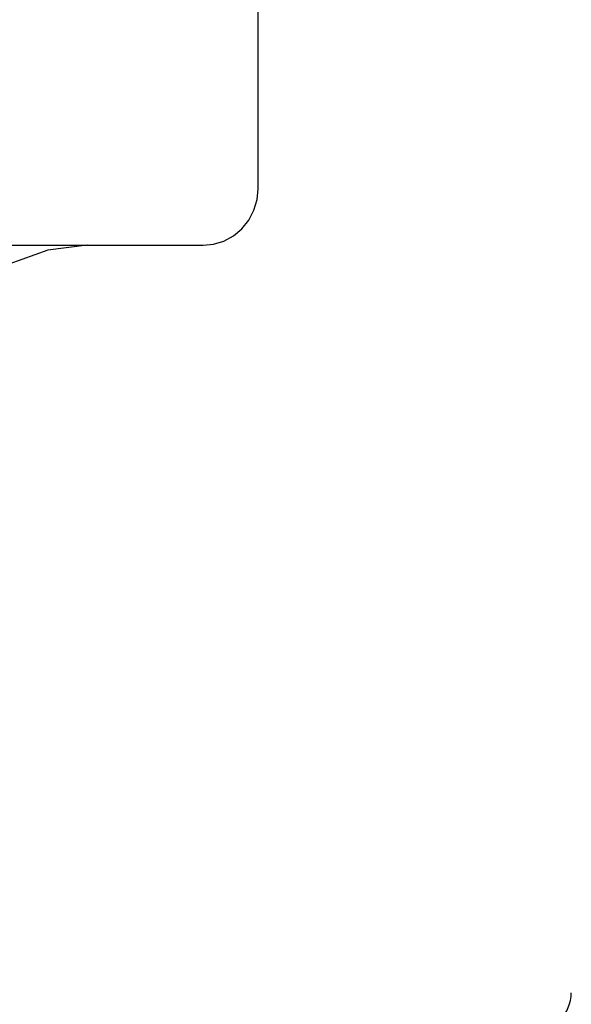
# Model space of a CAD drawing. Header units: inches. Extents: x 0 to 204, y 0 to 132.
# Tile 100 of 115: x 123.243 to 123.462, y 48.97 to 49.362. Entities that reach past the tile are written whole.
import ezdxf

# ---------------------------------------------------------------- set-up
doc = ezdxf.new("R2010")
doc.units = ezdxf.units.IN
doc.header["$LTSCALE"] = 11.243375
doc.header["$MEASUREMENT"] = 0
doc.linetypes.add('HIDDEN', pattern=[0.2, 0.1, -0.1])
doc.layers.add('DEFAULT_2', color=8, linetype='HIDDEN')

msp = doc.modelspace()

# ---------------------------------------------------------------- linework, layer by layer
at = {"layer": 'DEFAULT_2', "color": 8, "linetype": 'HIDDEN'}
for p, q in [((123.46192, 50.94452), (123.46192, 47.97452)), ((123.33739, 49.29451), (123.33739, 49.62453)), ((122.97995, 49.27202), (123.3155, 49.27202))]:
    msp.add_line(p, q, dxfattribs=at)
for points in [[(123.3155, 49.27202), (123.31971, 49.27244), (123.3238, 49.2737), (123.3276, 49.27575), (123.33095, 49.27855), (123.33371, 49.282), (123.33576, 49.28594), (123.337, 49.29024), (123.33739, 49.29451)], [(123.26944, 49.27202), (123.25377, 49.2701), (123.23826, 49.26445), (123.22316, 49.25545), (123.20826, 49.24319), (123.19342, 49.22751), (123.17884, 49.2085), (123.16457, 49.18601), (123.15086, 49.16022), (123.13786, 49.13124), (123.12578, 49.09929), (123.11476, 49.06462), (123.10493, 49.02751), (123.09643, 48.98827), (123.08934, 48.94722), (123.08375, 48.90472), (123.07971, 48.86111), (123.07727, 48.81676), (123.07646, 48.77202)]]:
    msp.add_lwpolyline(points, dxfattribs=at)
msp.add_arc((123.44692, 48.97452), 0.015, 270, 360, dxfattribs=at)

doc.saveas('drawing.dxf')
